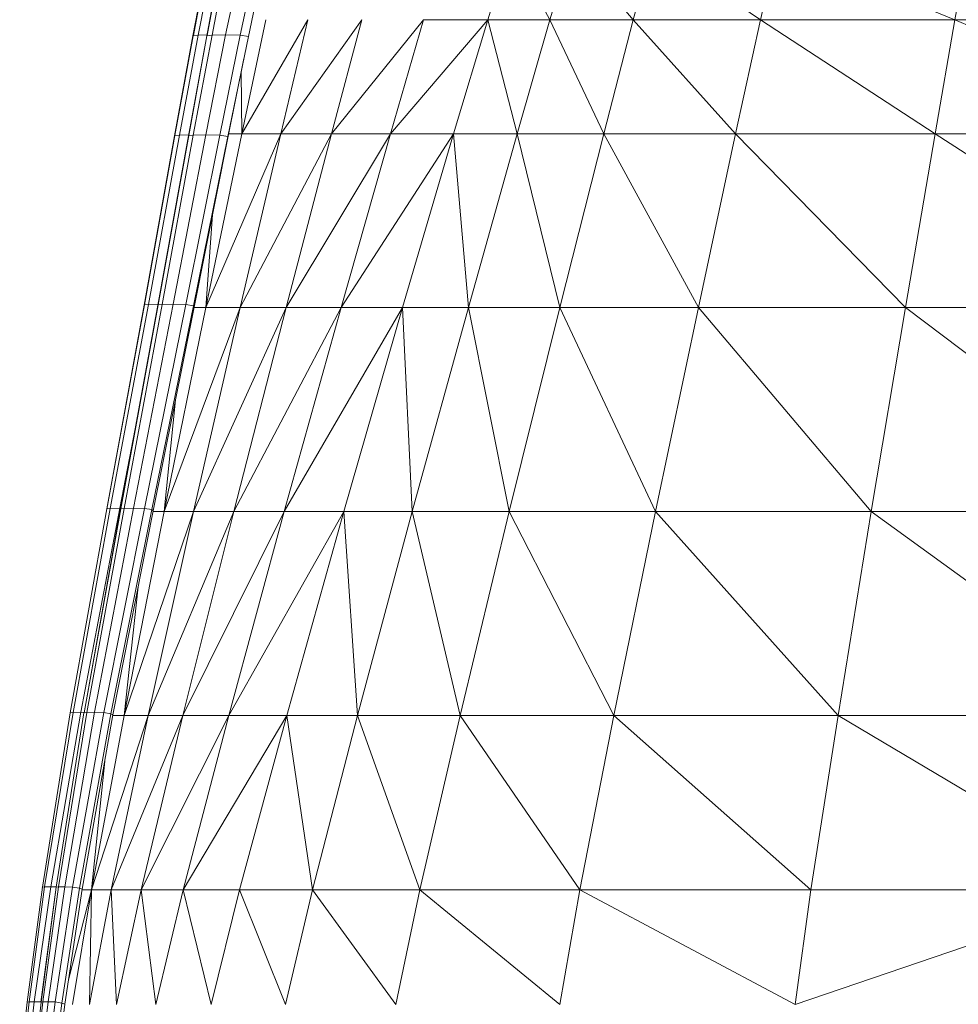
# Model space of a CAD drawing. Extents: x 180 to 9540, y 54 to 2910.
# Tile 63 of 82: x 7996 to 8064, y 1036 to 1108. Entities that reach past the tile are written whole.
import ezdxf
from ezdxf.xclip import XClip

# ---------------------------------------------------------------- set-up
doc = ezdxf.new("R2010")
doc.units = 0
doc.header["$MEASUREMENT"] = 0
doc.header["$XCLIPFRAME"] = 0
doc.layers.add('320-W Umeblowanie U_floe', color=7, linetype='Continuous')
doc.layers.add('820-G Rysunki Obrazki', color=7, linetype='Continuous')

# ---------------------------------------------------------------- blocks, each defined once
blk = doc.blocks.new('Rysunek_2_2', base_point=(4248.051, 809.799))
at = {"layer": '320-W Umeblowanie U_floe', "color": 150, "linetype": 'Continuous', "lineweight": 0, "ltscale": 0.5}
for p, q in [((8031.46, 1113.097), (8029.823, 1107.809)), ((8034.348, 1107.809), (8031.46, 1113.097)), ((8035.923, 1113.097), (8034.348, 1107.809)), ((8035.923, 1113.097), (8040.402, 1107.809)), ((8041.825, 1113.097), (8040.402, 1107.809)), ((8049.657, 1107.809), (8041.825, 1113.097)), ((8049.657, 1107.809), (8050.867, 1113.097)), ((8050.867, 1113.097), (8063.783, 1107.809)), ((8064.75, 1113.097), (8063.783, 1107.809)), ((8009.2, 1110.916), (8008.4, 1106.632)), ((8009.237, 1110.947), (8008.435, 1106.662)), ((8008.435, 1106.662), (8009.209, 1110.923)), ((8008.787, 1106.69), (8009.62, 1111.002)), ((8010.204, 1110.916), (8009.404, 1106.632)), ((8010.241, 1110.947), (8009.44, 1106.662)), ((8009.44, 1106.662), (8010.214, 1110.923)), ((8009.791, 1106.69), (8010.624, 1111.002)), ((8011.699, 1111.104), (8010.775, 1106.711)), ((8012.739, 1110.937), (8011.841, 1106.692)), ((8013.324, 1110.789), (8012.441, 1106.594)), ((8011.956, 1099.522), (8013.703, 1107.809)), ((8016.754, 1107.809), (8011.956, 1099.522)), ((8016.754, 1107.809), (8014.789, 1099.522)), ((8020.685, 1107.809), (8014.789, 1099.522)), ((8020.685, 1107.809), (8018.481, 1099.522)), ((8025.155, 1107.809), (8018.481, 1099.522)), ((8025.155, 1107.809), (8022.759, 1099.522)), ((8029.823, 1107.809), (8022.759, 1099.522)), ((8025.155, 1107.809), (8029.823, 1107.809)), ((8029.823, 1107.809), (8027.348, 1099.522)), ((8034.348, 1107.809), (8029.823, 1107.809)), ((8031.976, 1099.522), (8029.823, 1107.809)), ((8034.348, 1107.809), (8031.976, 1099.522)), ((8034.348, 1107.809), (8038.267, 1099.522)), ((8034.348, 1107.809), (8040.402, 1107.809)), ((8040.402, 1107.809), (8038.267, 1099.522)), ((8049.657, 1107.809), (8040.402, 1107.809)), ((8047.848, 1099.522), (8040.402, 1107.809)), ((8047.848, 1099.522), (8049.657, 1107.809)), ((8049.657, 1107.809), (8062.343, 1099.522)), ((8049.657, 1107.809), (8063.783, 1107.809)), ((8063.783, 1107.809), (8062.343, 1099.522)), ((8084.452, 1107.809), (8063.783, 1107.809)), ((8083.378, 1099.522), (8063.783, 1107.809)), ((8008.4, 1106.632), (8007.058, 1099.358)), ((8008.409, 1106.639), (8007.09, 1099.387)), ((8007.09, 1099.387), (8008.409, 1106.639)), ((8007.417, 1099.413), (8008.787, 1106.69)), ((8009.404, 1106.632), (8008.062, 1099.358)), ((8009.413, 1106.639), (8008.094, 1099.387)), ((8008.094, 1099.387), (8009.413, 1106.639)), ((8008.4, 1106.632), (8008.409, 1106.639)), ((8008.409, 1106.639), (8008.787, 1106.69)), ((8008.435, 1106.662), (8008.409, 1106.639)), ((8008.422, 1099.413), (8009.791, 1106.69)), ((8009.418, 1106.704), (8008.787, 1106.69)), ((8010.775, 1106.711), (8009.34, 1099.435)), ((8009.404, 1106.632), (8009.413, 1106.639)), ((8009.413, 1106.639), (8009.791, 1106.69)), ((8009.44, 1106.662), (8009.413, 1106.639)), ((8010.775, 1106.711), (8009.791, 1106.69)), ((8011.841, 1106.692), (8010.345, 1099.415)), ((8010.775, 1106.711), (8011.841, 1106.692)), ((8012.441, 1106.594), (8010.933, 1099.318)), ((8011.841, 1106.692), (8012.441, 1106.594)), ((8012.106, 1104.98), (8010.934, 1099.217)), ((8011.911, 1104.019), (8011.956, 1099.522)), ((8004.841, 1087.06), (8007.058, 1099.358)), ((8004.847, 1087.067), (8007.066, 1099.365)), ((8004.867, 1087.087), (8007.09, 1099.387)), ((8007.417, 1099.413), (8005.155, 1087.111)), ((8005.845, 1087.06), (8008.062, 1099.358)), ((8005.852, 1087.067), (8008.07, 1099.365)), ((8005.871, 1087.087), (8008.094, 1099.387)), ((8008.422, 1099.413), (8006.159, 1087.111)), ((8006.971, 1087.132), (8009.34, 1099.435)), ((8007.058, 1099.358), (8007.066, 1099.365)), ((8007.066, 1099.365), (8007.09, 1099.387)), ((8007.09, 1099.387), (8007.417, 1099.413)), ((8007.417, 1099.413), (8008.075, 1099.429)), ((8010.345, 1099.415), (8007.876, 1087.113)), ((8008.062, 1099.358), (8008.07, 1099.365)), ((8008.07, 1099.365), (8008.094, 1099.387)), ((8008.094, 1099.387), (8008.422, 1099.413)), ((8008.422, 1099.413), (8009.34, 1099.435)), ((8010.933, 1099.318), (8008.443, 1087.018)), ((8010.934, 1099.217), (8008.492, 1086.919)), ((8009.326, 1086.886), (8014.789, 1099.522)), ((8009.326, 1086.886), (8011.956, 1099.522)), ((8009.34, 1099.435), (8010.345, 1099.415)), ((8010.345, 1099.415), (8010.933, 1099.318)), ((8010.934, 1099.217), (8010.933, 1099.318)), ((8010.996, 1099.522), (8011.956, 1099.522)), ((8011.835, 1086.886), (8018.481, 1099.522)), ((8011.835, 1086.886), (8014.789, 1099.522)), ((8011.956, 1099.522), (8014.789, 1099.522)), ((8014.789, 1099.522), (8018.481, 1099.522)), ((8015.173, 1086.886), (8022.759, 1099.522)), ((8015.173, 1086.886), (8018.481, 1099.522)), ((8018.481, 1099.522), (8022.759, 1099.522)), ((8019.166, 1086.886), (8027.348, 1099.522)), ((8019.166, 1086.886), (8022.759, 1099.522)), ((8022.759, 1099.522), (8027.348, 1099.522)), ((8027.348, 1099.522), (8023.641, 1086.886)), ((8027.348, 1099.522), (8031.976, 1099.522)), ((8028.424, 1086.886), (8027.348, 1099.522)), ((8031.976, 1099.522), (8028.424, 1086.886)), ((8031.976, 1099.522), (8035.072, 1086.886)), ((8031.976, 1099.522), (8038.267, 1099.522)), ((8038.267, 1099.522), (8035.072, 1086.886)), ((8038.267, 1099.522), (8047.848, 1099.522)), ((8045.14, 1086.886), (8038.267, 1099.522)), ((8045.14, 1086.886), (8047.848, 1099.522)), ((8047.848, 1099.522), (8060.185, 1086.886)), ((8047.848, 1099.522), (8062.343, 1099.522)), ((8062.343, 1099.522), (8060.185, 1086.886)), ((8062.343, 1099.522), (8083.378, 1099.522)), ((8081.763, 1086.886), (8062.343, 1099.522)), ((8009.822, 1093.616), (8009.326, 1086.886)), ((8002.129, 1072.245), (8004.841, 1087.06)), ((8002.134, 1072.251), (8004.847, 1087.067)), ((8002.149, 1072.268), (8004.867, 1087.087)), ((8005.155, 1087.111), (8002.391, 1072.29)), ((8003.133, 1072.245), (8005.845, 1087.06)), ((8003.138, 1072.251), (8005.852, 1087.067)), ((8003.154, 1072.268), (8005.871, 1087.087)), ((8006.159, 1087.111), (8003.395, 1072.29)), ((8004.08, 1072.309), (8006.971, 1087.132)), ((8004.867, 1087.087), (8004.847, 1087.067)), ((8007.876, 1087.113), (8004.865, 1072.291)), ((8004.867, 1087.087), (8005.155, 1087.111)), ((8005.857, 1087.129), (8005.155, 1087.111)), ((8005.871, 1087.087), (8005.852, 1087.067)), ((8005.871, 1087.087), (8006.159, 1087.111)), ((8006.971, 1087.132), (8006.159, 1087.111)), ((8006.971, 1087.132), (8007.876, 1087.113)), ((8007.876, 1087.113), (8008.443, 1087.018)), ((8008.443, 1087.018), (8005.408, 1072.199)), ((8008.492, 1086.919), (8005.51, 1072.103)), ((8006.307, 1072.071), (8009.326, 1086.886)), ((8011.835, 1086.886), (8006.307, 1072.071)), ((8011.835, 1086.886), (8008.439, 1072.071)), ((8015.173, 1086.886), (8008.439, 1072.071)), ((8008.492, 1086.919), (8008.443, 1087.018)), ((8008.485, 1086.886), (8009.326, 1086.886)), ((8011.835, 1086.886), (8009.326, 1086.886)), ((8011.366, 1072.071), (8015.173, 1086.886)), ((8019.166, 1086.886), (8011.366, 1072.071)), ((8015.173, 1086.886), (8011.835, 1086.886)), ((8019.166, 1086.886), (8015.03, 1072.071)), ((8023.641, 1086.886), (8015.03, 1072.071)), ((8019.166, 1086.886), (8015.173, 1086.886)), ((8023.641, 1086.886), (8019.166, 1086.886)), ((8023.641, 1086.886), (8019.372, 1072.071)), ((8028.424, 1086.886), (8023.641, 1086.886)), ((8024.336, 1072.071), (8023.641, 1086.886)), ((8028.424, 1086.886), (8024.336, 1072.071)), ((8028.424, 1086.886), (8031.396, 1072.071)), ((8028.424, 1086.886), (8035.072, 1086.886)), ((8035.072, 1086.886), (8031.396, 1072.071)), ((8045.14, 1086.886), (8035.072, 1086.886)), ((8042.026, 1072.071), (8035.072, 1086.886)), ((8042.026, 1072.071), (8045.14, 1086.886)), ((8045.14, 1086.886), (8057.703, 1072.071)), ((8045.14, 1086.886), (8060.185, 1086.886)), ((8060.185, 1086.886), (8057.703, 1072.071)), ((8081.763, 1086.886), (8060.185, 1086.886)), ((8079.901, 1072.071), (8060.185, 1086.886)), ((8007.136, 1080.18), (8006.307, 1072.071)), ((8003.076, 1072.309), (8004.201, 1078.078)), ((8002.149, 1072.268), (7999.482, 1057.438)), ((7999.482, 1057.438), (8002.134, 1072.251)), ((7999.679, 1057.456), (8002.391, 1072.29)), ((8003.076, 1072.309), (8000.238, 1057.473)), ((8003.154, 1072.268), (8000.487, 1057.438)), ((8000.487, 1057.438), (8003.138, 1072.251)), ((8000.683, 1057.456), (8003.395, 1072.29)), ((8004.08, 1072.309), (8001.242, 1057.473)), ((8004.865, 1072.291), (8001.909, 1057.454)), ((8002.149, 1072.268), (8002.134, 1072.251)), ((8002.391, 1072.29), (8002.149, 1072.268)), ((8003.076, 1072.309), (8002.391, 1072.29)), ((8005.408, 1072.199), (8002.427, 1057.367)), ((8005.51, 1072.103), (8002.584, 1057.276)), ((8003.145, 1072.308), (8003.076, 1072.309)), ((8003.154, 1072.268), (8003.138, 1072.251)), ((8003.395, 1072.29), (8003.154, 1072.268)), ((8003.39, 1057.245), (8008.439, 1072.071)), ((8003.39, 1057.245), (8006.307, 1072.071)), ((8004.08, 1072.309), (8003.395, 1072.29)), ((8004.865, 1072.291), (8004.08, 1072.309)), ((8005.408, 1072.199), (8004.865, 1072.291)), ((8005.149, 1057.245), (8011.366, 1072.071)), ((8005.149, 1057.245), (8008.439, 1072.071)), ((8005.408, 1072.199), (8005.51, 1072.103)), ((8005.504, 1072.071), (8006.307, 1072.071)), ((8006.307, 1072.071), (8008.439, 1072.071)), ((8011.366, 1072.071), (8007.667, 1057.245)), ((8007.667, 1057.245), (8015.03, 1072.071)), ((8008.439, 1072.071), (8011.366, 1072.071)), ((8011.003, 1057.245), (8019.372, 1072.071)), ((8011.003, 1057.245), (8015.03, 1072.071)), ((8011.366, 1072.071), (8015.03, 1072.071)), ((8015.03, 1072.071), (8019.372, 1072.071)), ((8019.372, 1072.071), (8015.212, 1057.245)), ((8024.336, 1072.071), (8019.372, 1072.071)), ((8020.353, 1057.245), (8019.372, 1072.071)), ((8024.336, 1072.071), (8020.353, 1057.245)), ((8031.396, 1072.071), (8024.336, 1072.071)), ((8024.336, 1072.071), (8027.818, 1057.245)), ((8031.396, 1072.071), (8027.818, 1057.245)), ((8031.396, 1072.071), (8042.026, 1072.071)), ((8038.999, 1057.245), (8031.396, 1072.071)), ((8038.999, 1057.245), (8042.026, 1072.071)), ((8042.026, 1072.071), (8055.29, 1057.245)), ((8042.026, 1072.071), (8057.703, 1072.071)), ((8057.703, 1072.071), (8055.29, 1057.245)), ((8079.901, 1072.071), (8057.703, 1072.071)), ((8078.084, 1057.245), (8057.703, 1072.071)), ((8004.422, 1066.586), (8003.39, 1057.245)), ((7999.471, 1057.424), (7997.458, 1044.763)), ((7997.458, 1044.763), (7999.471, 1057.424)), ((7997.616, 1044.778), (7999.679, 1057.456)), ((8000.238, 1057.473), (7998.069, 1044.792)), ((8000.476, 1057.424), (7998.463, 1044.763)), ((7998.463, 1044.763), (8000.476, 1057.424)), ((7998.62, 1044.778), (8000.683, 1057.456)), ((8001.242, 1057.473), (7999.074, 1044.792)), ((7999.469, 1057.424), (7999.468, 1057.419)), ((7999.471, 1057.424), (7999.679, 1057.456)), ((7999.482, 1057.438), (7999.471, 1057.424)), ((8001.909, 1057.454), (7999.641, 1044.773)), ((8000.238, 1057.473), (7999.679, 1057.456)), ((8002.427, 1057.367), (8000.138, 1044.691)), ((8000.238, 1057.473), (8000.481, 1057.466)), ((8002.584, 1057.276), (8000.341, 1044.605)), ((8000.473, 1057.424), (8000.472, 1057.419)), ((8000.476, 1057.424), (8000.683, 1057.456)), ((8000.487, 1057.438), (8000.476, 1057.424)), ((8001.242, 1057.473), (8000.683, 1057.456)), ((8001.021, 1044.577), (8003.39, 1057.245)), ((8001.021, 1044.577), (8005.149, 1057.245)), ((8001.242, 1057.473), (8001.909, 1057.454)), ((8001.909, 1057.454), (8002.427, 1057.367)), ((8002.584, 1057.276), (8002.427, 1057.367)), ((8005.149, 1057.245), (8002.463, 1044.577)), ((8007.667, 1057.245), (8002.463, 1044.577)), ((8002.579, 1057.245), (8003.39, 1057.245)), ((8003.39, 1057.245), (8005.149, 1057.245)), ((8007.667, 1057.245), (8004.635, 1044.577)), ((8011.003, 1057.245), (8004.635, 1044.577)), ((8005.149, 1057.245), (8007.667, 1057.245)), ((8007.667, 1057.245), (8011.003, 1057.245)), ((8011.003, 1057.245), (8007.693, 1044.577)), ((8015.212, 1057.245), (8007.693, 1044.577)), ((8011.003, 1057.245), (8015.212, 1057.245)), ((8015.212, 1057.245), (8011.789, 1044.577)), ((8020.353, 1057.245), (8015.212, 1057.245)), ((8017.079, 1044.577), (8015.212, 1057.245)), ((8020.353, 1057.245), (8017.079, 1044.577)), ((8020.353, 1057.245), (8024.883, 1044.577)), ((8020.353, 1057.245), (8027.818, 1057.245)), ((8027.818, 1057.245), (8024.883, 1044.577)), ((8038.999, 1057.245), (8027.818, 1057.245)), ((8036.525, 1044.577), (8027.818, 1057.245)), ((8036.525, 1044.577), (8038.999, 1057.245)), ((8038.999, 1057.245), (8053.324, 1044.577)), ((8038.999, 1057.245), (8055.29, 1057.245)), ((8055.29, 1057.245), (8053.324, 1044.577)), ((8078.084, 1057.245), (8055.29, 1057.245)), ((8076.605, 1044.577), (8055.29, 1057.245)), ((8001.991, 1053.924), (8001.021, 1044.577)), ((7996.343, 1036.41), (7997.451, 1044.752)), ((7996.347, 1036.41), (7997.458, 1044.763)), ((7996.481, 1036.423), (7997.616, 1044.778)), ((7996.866, 1036.435), (7998.069, 1044.792)), ((7997.348, 1036.41), (7998.455, 1044.752)), ((7997.352, 1036.41), (7998.463, 1044.763)), ((7997.449, 1044.752), (7997.448, 1044.748)), ((7997.451, 1044.752), (7997.458, 1044.763)), ((7997.458, 1044.763), (7997.616, 1044.778)), ((7997.485, 1036.423), (7998.62, 1044.778)), ((7997.616, 1044.778), (7998.069, 1044.792)), ((7997.871, 1036.435), (7999.074, 1044.792)), ((7998.069, 1044.792), (7998.458, 1044.779)), ((7999.641, 1044.773), (7998.373, 1036.417)), ((7998.453, 1044.752), (7998.453, 1044.748)), ((7998.455, 1044.752), (7998.463, 1044.763)), ((7998.463, 1044.763), (7998.62, 1044.778)), ((7998.62, 1044.778), (7999.074, 1044.792)), ((8000.138, 1044.691), (7998.857, 1036.34)), ((7999.074, 1044.792), (7999.641, 1044.773)), ((8000.341, 1044.605), (7999.09, 1036.261)), ((7999.352, 1038.014), (8001.021, 1044.577)), ((7999.641, 1044.773), (8000.138, 1044.691)), ((7999.643, 1036.234), (8001.021, 1044.577)), ((8000.341, 1044.605), (8000.138, 1044.691)), ((8000.337, 1044.577), (8001.021, 1044.577)), ((8002.463, 1044.577), (8000.881, 1036.234)), ((8000.881, 1036.234), (8001.021, 1044.577)), ((8001.021, 1044.577), (8002.463, 1044.577)), ((8004.635, 1044.577), (8002.463, 1044.577)), ((8002.463, 1044.577), (8002.83, 1036.234)), ((8002.83, 1036.234), (8004.635, 1044.577)), ((8007.693, 1044.577), (8004.635, 1044.577)), ((8005.708, 1036.234), (8004.635, 1044.577)), ((8005.708, 1036.234), (8007.693, 1044.577)), ((8011.789, 1044.577), (8007.693, 1044.577)), ((8007.693, 1044.577), (8009.732, 1036.234)), ((8011.789, 1044.577), (8009.732, 1036.234)), ((8017.079, 1044.577), (8011.789, 1044.577)), ((8015.116, 1036.234), (8011.789, 1044.577)), ((8017.079, 1044.577), (8015.116, 1036.234)), ((8024.883, 1044.577), (8017.079, 1044.577)), ((8017.079, 1044.577), (8023.137, 1036.234)), ((8023.137, 1036.234), (8024.883, 1044.577)), ((8036.525, 1044.577), (8024.883, 1044.577)), ((8035.068, 1036.234), (8024.883, 1044.577)), ((8035.068, 1036.234), (8036.525, 1044.577)), ((8053.324, 1044.577), (8036.525, 1044.577)), ((8036.525, 1044.577), (8052.182, 1036.234)), ((8052.182, 1036.234), (8076.605, 1044.577)), ((8053.324, 1044.577), (8052.182, 1036.234)), ((8076.605, 1044.577), (8053.324, 1044.577)), ((7996.347, 1036.41), (7995.802, 1031.283)), ((7995.921, 1031.295), (7996.481, 1036.423)), ((7996.866, 1036.435), (7996.269, 1031.305)), ((7996.34, 1036.397), (7996.341, 1036.4)), ((7996.347, 1036.41), (7996.342, 1036.4)), ((7996.481, 1036.423), (7996.347, 1036.41)), ((7996.481, 1036.423), (7996.866, 1036.435)), ((7997.352, 1036.41), (7996.806, 1031.283)), ((7996.866, 1036.435), (7997.347, 1036.418)), ((7996.926, 1031.295), (7997.485, 1036.423)), ((7997.871, 1036.435), (7997.273, 1031.305)), ((7997.345, 1036.397), (7997.345, 1036.4)), ((7997.352, 1036.41), (7997.346, 1036.4)), ((7997.485, 1036.423), (7997.352, 1036.41)), ((7997.485, 1036.423), (7997.871, 1036.435)), ((7998.373, 1036.417), (7997.739, 1031.289)), ((7997.871, 1036.435), (7998.373, 1036.417)), ((7998.857, 1036.34), (7998.216, 1031.22)), ((7998.373, 1036.417), (7998.857, 1036.34)), ((7999.09, 1036.261), (7998.464, 1031.149)), ((7999.09, 1036.261), (7998.857, 1036.34))]:
    blk.add_line(p, q, dxfattribs=at)

msp = doc.modelspace()

# ---------------------------------------------------------------- block references
at = {"layer": '820-G Rysunki Obrazki', "color": 7, "linetype": 'Continuous', "lineweight": 13, "ltscale": 0.1}
ref = msp.add_blockref('Rysunek_2_2', (4248.051, 809.799), dxfattribs=at)
XClip(ref).set_block_clipping_path([(4133.6196216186, 305.1003815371), (8557.1514411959, 2650.020916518)])

doc.saveas('drawing.dxf')
